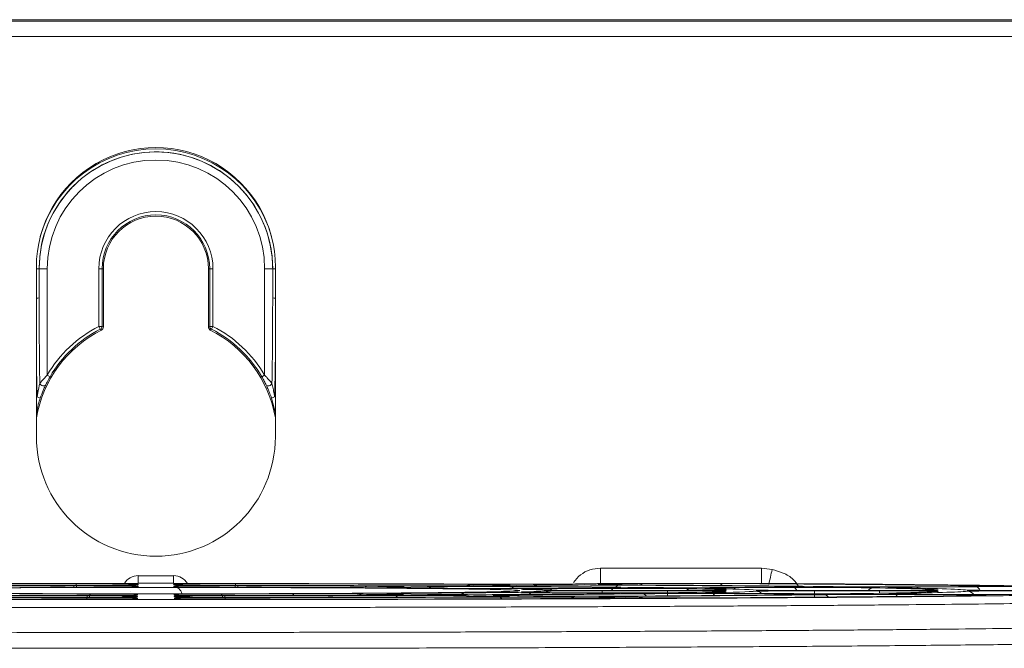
# Model space of a CAD drawing. Header units: millimetres. Extents: x 0 to 2100, y 0 to 1485.
# Tile 48 of 65: x 606 to 667, y 1332 to 1371. Entities that reach past the tile are written whole.
import ezdxf

# ---------------------------------------------------------------- set-up
doc = ezdxf.new("R2010")
doc.units = ezdxf.units.MM
doc.header["$LTSCALE"] = 5

msp = doc.modelspace()

# ---------------------------------------------------------------- linework, layer by layer
at = {"color": 7, "linetype": 'Continuous', "lineweight": 15}
for p, q in [((717.269, 1370.906), (511.269, 1370.906)), ((511.353, 1370.822), (717.185, 1370.822)), ((717.185, 1369.874), (511.353, 1369.874)), ((606.875, 1355.603), (606.88, 1345.103)), ((621.658, 1345.103), (621.663, 1355.603)), ((607.046, 1355.503), (607.047, 1355.503)), ((607.046, 1355.503), (607.047, 1353.697)), ((607.047, 1353.697), (607.047, 1355.503)), ((607.547, 1355.503), (607.047, 1355.503)), ((607.547, 1355.503), (607.547, 1348.92)), ((610.739, 1351.936), (610.739, 1355.503)), ((610.739, 1355.503), (610.939, 1355.503)), ((610.939, 1355.503), (610.939, 1351.936)), ((610.939, 1355.503), (611.019, 1355.503)), ((611.019, 1351.887), (611.019, 1355.503)), ((617.519, 1351.887), (617.519, 1355.503)), ((617.599, 1355.503), (617.519, 1355.503)), ((617.599, 1351.936), (617.599, 1355.503)), ((617.799, 1355.503), (617.599, 1355.503)), ((617.799, 1355.503), (617.799, 1351.936)), ((620.991, 1348.92), (620.991, 1355.503)), ((620.991, 1355.503), (621.491, 1355.503)), ((621.491, 1355.503), (621.491, 1353.697)), ((621.492, 1355.503), (621.491, 1355.503)), ((621.491, 1353.697), (621.492, 1355.503)), ((610.739, 1351.936), (610.829, 1351.758)), ((610.739, 1351.936), (610.939, 1351.936)), ((610.939, 1351.936), (611.019, 1351.887)), ((617.519, 1351.887), (617.599, 1351.936)), ((617.599, 1351.936), (617.799, 1351.936)), ((617.709, 1351.758), (617.799, 1351.936)), ((607.547, 1348.92), (607.72, 1348.82)), ((620.819, 1348.82), (620.991, 1348.92)), ((641.762, 1336.985), (651.732, 1336.985)), ((651.732, 1336.985), (651.732, 1336.037)), ((651.732, 1336.985), (652.375, 1336.895)), ((613.174, 1336.041), (613.174, 1336.515)), ((613.174, 1336.515), (615.364, 1336.515)), ((613.174, 1336.041), (613.174, 1336.037)), ((615.364, 1336.041), (613.174, 1336.041)), ((615.364, 1336.041), (615.364, 1336.515)), ((615.364, 1336.037), (615.364, 1336.041)), ((615.432, 1336.034), (615.404, 1336.035)), ((651.732, 1336.037), (641.762, 1336.037)), ((642.115, 1335.991), (644.121, 1336.021)), ((613.086, 1335.86), (613.165, 1335.867)), ((613.1, 1335.824), (613.099, 1335.824)), ((613.165, 1335.867), (613.163, 1335.829)), ((613.171, 1335.981), (613.169, 1335.943)), ((615.369, 1335.943), (615.367, 1335.981)), ((615.375, 1335.829), (615.373, 1335.867)), ((629.134, 1335.833), (627.107, 1335.802)), ((629.025, 1335.793), (631.05, 1335.823)), ((635.69, 1335.932), (633.677, 1335.902)), ((635.586, 1335.892), (637.597, 1335.922)), ((641.256, 1335.736), (637.497, 1335.717)), ((637.517, 1335.461), (641.249, 1335.442)), ((638.614, 1335.701), (642.369, 1335.719)), ((642.372, 1335.459), (638.637, 1335.478)), ((641.315, 1336.017), (640.214, 1336)), ((645.915, 1335.599), (641.863, 1335.599)), ((641.863, 1335.579), (645.915, 1335.579)), ((642.944, 1335.758), (642.941, 1335.757)), ((652.602, 1335.793), (648.862, 1335.775)), ((649.974, 1335.758), (653.712, 1335.777)), ((653.713, 1335.402), (650.007, 1335.42)), ((659.018, 1335.599), (654.993, 1335.599)), ((654.993, 1335.579), (659.018, 1335.579)), ((663.911, 1335.85), (660.174, 1335.832)), ((661.283, 1335.815), (665.017, 1335.834)), ((665.599, 1335.872), (665.595, 1335.872)), ((613.047, 1335.114), (613.126, 1335.12)), ((613.06, 1335.078), (613.06, 1335.078)), ((613.066, 1335.192), (613.066, 1335.192)), ((613.126, 1335.12), (613.124, 1335.083)), ((613.132, 1335.234), (613.13, 1335.197)), ((613.138, 1335.349), (613.136, 1335.312)), ((615.402, 1335.312), (615.4, 1335.349)), ((615.408, 1335.197), (615.406, 1335.234)), ((615.414, 1335.083), (615.412, 1335.12)), ((627.088, 1335.375), (629.112, 1335.345)), ((631.071, 1335.355), (629.044, 1335.385)), ((633.648, 1335.276), (635.659, 1335.246)), ((637.627, 1335.256), (635.613, 1335.286)), ((640.177, 1335.177), (642.183, 1335.147)), ((644.16, 1335.157), (642.151, 1335.187)), ((648.882, 1335.403), (652.586, 1335.385)), ((660.196, 1335.346), (663.886, 1335.328)), ((665.017, 1335.345), (661.324, 1335.363))]:
    msp.add_line(p, q, dxfattribs=at)
at = {"color": 8, "linetype": 'Continuous', "lineweight": 15}
for p, q in [((621.659, 1346.57), (621.422, 1347.503)), ((612.718, 1335.556), (612.723, 1335.566)), ((615.43, 1335.94), (615.369, 1335.943)), ((615.436, 1335.826), (615.375, 1335.829)), ((636.752, 1335.592), (636.737, 1335.587)), ((641.863, 1335.461), (641.863, 1335.579)), ((645.915, 1335.267), (645.915, 1335.579)), ((649.433, 1335.629), (649.508, 1335.635)), ((654.993, 1335.185), (654.993, 1335.579)), ((659.018, 1335.423), (659.018, 1335.579)), ((662.573, 1335.63), (662.631, 1335.634)), ((613.124, 1335.083), (613.06, 1335.08)), ((613.13, 1335.197), (613.066, 1335.194)), ((613.136, 1335.312), (613.073, 1335.309)), ((615.544, 1335.304), (615.402, 1335.312)), ((615.569, 1335.189), (615.408, 1335.197)), ((615.584, 1335.075), (615.414, 1335.083))]:
    msp.add_line(p, q, dxfattribs=at)
at = {"color": 7, "linetype": 'Continuous', "lineweight": 15, "flags": 128}
for points in [[(607.09, 1348.403), (607.115, 1348.355), (607.156, 1348.313), (607.209, 1348.279), (607.268, 1348.257), (607.327, 1348.25), (607.381, 1348.258), (607.424, 1348.281), (607.452, 1348.315)], [(621.086, 1348.315), (621.114, 1348.281), (621.157, 1348.258), (621.211, 1348.25), (621.271, 1348.257), (621.329, 1348.279), (621.382, 1348.313), (621.423, 1348.355), (621.448, 1348.403)], [(615.367, 1335.981), (615.461, 1335.972), (615.466, 1335.971)]]:
    msp.add_lwpolyline(points, dxfattribs=at)
at = {"color": 8, "linetype": 'Continuous', "lineweight": 15, "flags": 128}
for points in [[(613.053, 1335.816), (613.069, 1335.82), (613.163, 1335.829)], [(629.025, 1335.793), (629.107, 1335.783), (629.18, 1335.759)], [(635.586, 1335.892), (635.667, 1335.883), (635.741, 1335.858)], [(642.115, 1335.991), (642.196, 1335.981), (642.27, 1335.957)], [(613.014, 1335.071), (613.03, 1335.074), (613.124, 1335.083)], [(615.402, 1335.312), (615.496, 1335.303), (615.501, 1335.302)], [(628.958, 1335.311), (629.031, 1335.335), (629.112, 1335.345)], [(635.505, 1335.212), (635.578, 1335.236), (635.659, 1335.246)], [(642.029, 1335.113), (642.102, 1335.138), (642.183, 1335.147)]]:
    msp.add_lwpolyline(points, dxfattribs=at)
at = {"color": 7, "linetype": 'Continuous', "lineweight": 15}
for centre, radius, start, end in [((614.269, 1355.607), 7.394, 359.9738, 180.0262), ((614.269, 1355.503), 7.222, 0, 180), ((614.269, 1355.503), 6.722, 0, 180), ((614.269, 1355.503), 3.53, 0, 180), ((614.269, 1355.503), 3.33, 0, 180), ((614.269, 1355.503), 3.25, 0, 180), ((614.269, 1345.003), 7.78, 116.98442, 149.77059), ((610.739, 1351.936), 0.2, 296.98729, 359.99713), ((617.799, 1351.936), 0.2, 180.00287, 243.01271), ((614.269, 1345.003), 7.78, 30.22941, 63.01558), ((614.269, 1345.003), 7.5, 116.61873, 170.16748), ((614.269, 1345.003), 7.58, 116.98442, 149.77059), ((595.963, 1328.122), 27.923, 57.63959, 57.83169), ((632.592, 1328.095), 27.955, 122.16842, 122.3603), ((614.269, 1345.003), 7.5, 9.83252, 63.38127), ((614.269, 1345.003), 7.58, 30.22941, 63.01558), ((606.624, 1346.558), 1.065, 62.46952, 73.44417), ((621.914, 1346.558), 1.065, 106.55583, 117.53048), ((614.269, 1345.107), 7.389, 180.0262, 359.9738), ((615.406, 1334.734), 0.5, 65.45804, 90.00029), ((615.412, 1334.62), 0.5, 65.49851, 90.00029)]:
    msp.add_arc(centre, radius, start, end, dxfattribs=at)
at = {"color": 8, "linetype": 'Continuous', "lineweight": 15}
for centre, radius, start, end in [((614.269, 1355.496), 7.423, 15.61699, 164.38301), ((606.907, 1356.378), 0.886, 267.915, 279.01021), ((621.631, 1356.378), 0.886, 260.98979, 272.085), ((606.908, 1354.572), 0.886, 267.915, 279.01021), ((621.63, 1354.572), 0.886, 260.98979, 272.085), ((635.284, 1340.246), 17.417, 345.7849, 348.90677), ((644.115, 1335.623), 0.398, 53.06977, 89.15211), ((649.391, 1335.792), 0.241, 95.9569, 151.78907), ((609.06, 1335.791), 0.154, 2.35027, 43.63716), ((608.842, 1335.807), 0.522, 358.89897, 23.02199), ((619.696, 1335.807), 0.522, 156.97801, 181.10103), ((619.478, 1335.791), 0.154, 136.36284, 177.64973), ((627.335, 1335.753), 0.128, 100.00488, 156.26617), ((629.854, 1335.187), 0.238, 50.36954, 87.95422), ((631.044, 1335.425), 0.398, 52.50225, 89.13975), ((633.061, 1335.112), 0.342, 41.84588, 88.06238), ((634.031, 1335.839), 0.139, 97.90539, 151.69887), ((636.496, 1335.571), 0.262, 94.39876, 146.60845), ((637.545, 1335.258), 0.205, 97.77506, 152.47025), ((637.591, 1335.525), 0.398, 52.91481, 89.14874), ((638.285, 1335.065), 0.488, 59.50333, 89.88287), ((638.59, 1335.507), 0.194, 33.21273, 83.0169), ((641.261, 1335.274), 0.169, 94.26215, 138.72835), ((642.339, 1335.511), 0.211, 24.63032, 81.81928), ((642.93, 1335.682), 0.252, 95.54868, 151.84335), ((647.366, 1335.258), 0.446, 90.51936, 129.92016), ((649.959, 1335.58), 0.178, 34.48024, 85.06072), ((651.387, 1335.055), 0.496, 45.94341, 89.88831), ((653.655, 1335.526), 0.257, 16.79248, 77.27704), ((658.655, 1335.32), 0.443, 90.92229, 141.00306), ((661.268, 1335.64), 0.176, 36.20422, 85.23511), ((664.443, 1335.052), 0.498, 36.08962, 89.9147), ((664.939, 1335.553), 0.291, 11.34177, 74.43681), ((610.392, 1335.078), 0.404, 152.38182, 182.71028), ((610.466, 1335.187), 0.309, 141.4818, 182.70641), ((618.072, 1335.187), 0.309, 357.28972, 38.51702), ((618.146, 1335.077), 0.404, 357.28427, 27.61647), ((622.657, 1335.242), 0.154, 17.19408, 73.65176), ((627.092, 1334.982), 0.394, 90.66003, 126.52576), ((629.047, 1335.126), 0.168, 20.7876, 77.22831), ((633.653, 1334.883), 0.394, 90.6597, 126.50471), ((635.493, 1335.017), 0.176, 22.46285, 78.69917), ((636.575, 1335.111), 0.216, 46.99809, 87.38887), ((640.182, 1334.784), 0.394, 90.65971, 126.50487), ((643.193, 1335.024), 0.205, 45.12394, 87.02889), ((644.313, 1335.028), 0.367, 38.6808, 88.24573), ((648.911, 1335.198), 0.207, 97.95316, 153.74345), ((652.599, 1335.216), 0.169, 94.30509, 139.16776), ((655.568, 1334.951), 0.387, 38.6399, 87.81861), ((660.226, 1335.139), 0.209, 98.07069, 154.58337), ((663.899, 1335.158), 0.17, 94.33364, 139.45911)]:
    msp.add_arc(centre, radius, start, end, dxfattribs=at)
at = {"color": 7, "linetype": 'Continuous', "lineweight": 15}
for centre, major_axis, ratio, start_param, end_param in [((607.547, 1353.814), (0, 13.357), 0.037434, 1.579523, 1.987915), ((620.991, 1353.814), (0, 13.357), 0.037434, 4.29527, 4.703662), ((614.269, 1335.589), (50.368, 0), 0.008727, 1.611573, 2.006125), ((614.269, 1335.589), (50.368, 0), 0.008727, 1.135467, 1.53002), ((647.285, 1336.005), (3.653, 0), 0.008727, 0.964949, 2.61839), ((614.269, 1335.589), (61.632, 0), 0.008727, 0.602604, 0.964949), ((614.269, 1335.589), (48.632, 0), 0.008727, 1.672692, 1.988828), ((614.269, 1335.589), (37.368, 0), 0.008727, 1.683517, 1.978099), ((614.269, 1335.589), (35.632, 0), 0.008727, 1.714342, 1.945574), ((614.269, 1335.589), (24.368, 0), 0.008727, 1.73673, 1.92377), ((614.269, 1335.589), (24.368, 0), 0.008727, 1.217823, 1.404862), ((614.269, 1335.589), (37.368, 0), 0.008727, 1.163493, 1.458076), ((614.269, 1335.589), (48.632, 0), 0.008727, 1.152764, 1.4689), ((614.269, 1335.589), (35.632, 0), 0.008727, 1.196018, 1.427251), ((623.952, 1335.818), (3.644, 0), 0.008727, 4.359416, 5.75919), ((625.978, 1335.849), (3.645, 0), 0.008727, 0.632681, 1.196018), ((632.18, 1335.777), (3.641, 0), 0.008727, 3.179839, 4.018615), ((632.18, 1335.401), (3.622, 0), 0.008727, 2.265155, 2.6413), ((630.517, 1335.917), (3.649, 0), 0.008727, 4.305086, 5.75919), ((625.978, 1335.849), (3.645, 0), 0.008727, 5.75919, 6.243604), ((614.269, 1335.589), (24.368, 0), 0.008727, 0.690564, 0.877023), ((614.269, 1335.589), (24.368, 0), 0.008727, 5.406748, 5.593829), ((634.205, 1335.807), (3.643, 0), 0.008727, 0.897924, 2.61839), ((632.53, 1335.948), (3.65, 0), 0.008727, 0.59356, 1.152764), ((638.745, 1335.876), (3.647, 0), 0.008727, 3.186178, 4.072949), ((637.051, 1336.016), (3.654, 0), 0.008727, 4.27706, 5.75919), ((632.53, 1335.948), (3.65, 0), 0.008727, 5.75919, 6.237881), ((614.269, 1335.589), (35.632, 0), 0.008727, 0.667358, 0.897924), ((614.269, 1335.589), (37.368, 0), 0.008727, 0.637221, 0.931356), ((614.269, 1335.589), (24.368, 0), 0.008727, 0.170918, 0.358284), ((614.269, 1335.589), (24.368, 0), 0.008727, 5.926928, 6.113169), ((640.757, 1335.906), (3.648, 0), 0.008727, 0.941176, 2.61839), ((641.863, 1335.63), (3.634, 0), 0.008727, 3.312511, 4.712389), ((641.863, 1335.547), (3.629, 0), 0.008727, 1.570796, 2.971576), ((645.278, 1335.975), (3.652, 0), 0.008727, 3.190602, 4.100976), ((614.269, 1335.589), (48.632, 0), 0.008727, 0.625604, 0.941176), ((614.269, 1335.589), (50.368, 0), 0.008727, 0.609763, 0.959383), ((645.915, 1335.63), (3.634, 0), 0.008727, 4.712389, 5.950445), ((645.915, 1335.547), (3.629, 0), 0.008727, 0.493977, 1.570796), ((614.269, 1335.589), (35.632, 0), 0.008727, 0.148536, 0.37975), ((614.269, 1335.589), (35.632, 0), 0.008727, 5.903827, 6.133745), ((614.269, 1335.589), (37.368, 0), 0.008727, 0.116569, 0.411355), ((614.269, 1335.589), (37.368, 0), 0.008727, 5.873598, 6.167525), ((654.993, 1335.63), (3.634, 0), 0.008727, 3.258161, 4.712389), ((654.993, 1335.547), (3.629, 0), 0.008727, 1.570796, 3.025933), ((614.269, 1335.589), (48.632, 0), 0.008727, 0.105298, 0.421313), ((614.269, 1335.589), (48.632, 0), 0.008727, 5.862055, 6.176978), ((659.018, 1335.63), (3.634, 0), 0.008727, 4.712389, 5.900871), ((659.018, 1335.547), (3.629, 0), 0.008727, 0.493962, 1.570796), ((614.269, 1335.589), (50.368, 0), 0.008727, 0.088532, 0.438676), ((614.269, 1335.589), (50.368, 0), 0.008727, 5.846148, 6.195564), ((668.06, 1335.63), (3.634, 0), 0.008727, 3.230125, 4.712389), ((668.06, 1335.547), (3.629, 0), 0.008727, 1.570796, 3.053971), ((614.269, 1335.589), (61.632, 0), 0.008727, 4.270974, 4.632461), ((614.269, 1335.589), (50.368, 0), 0.008727, 4.276674, 4.626201), ((614.269, 1335.589), (48.632, 0), 0.008727, 4.294728, 4.6095), ((614.269, 1335.589), (37.368, 0), 0.008727, 4.304723, 4.598823), ((614.269, 1335.589), (35.632, 0), 0.008727, 4.337946, 4.567815), ((614.269, 1335.589), (24.368, 0), 0.008727, 4.359099, 4.545636), ((614.269, 1335.589), (24.368, 0), 0.008727, 4.879142, 5.065679), ((614.269, 1335.589), (37.368, 0), 0.008727, 4.825955, 5.120055), ((614.269, 1335.589), (50.368, 0), 0.008727, 4.798577, 5.148104), ((614.269, 1335.589), (61.632, 0), 0.008727, 4.792317, 5.153804), ((614.269, 1335.589), (48.632, 0), 0.008727, 4.815278, 5.13005), ((614.269, 1335.589), (35.632, 0), 0.008727, 4.856963, 5.086832), ((623.952, 1335.36), (3.62, 0), 0.008727, 0.523203, 1.924086), ((625.978, 1335.329), (3.618, 0), 0.008727, 5.086832, 6.206909), ((632.18, 1335.401), (3.622, 0), 0.008727, 3.220318, 3.665587), ((630.517, 1335.26), (3.614, 0), 0.008727, 0.523203, 1.978462), ((634.205, 1335.371), (3.62, 0), 0.008727, 3.665587, 5.384691), ((632.53, 1335.23), (3.613, 0), 0.008727, 5.13005, 6.206859), ((638.745, 1335.302), (3.617, 0), 0.008727, 3.220375, 3.665587), ((637.051, 1335.162), (3.609, 0), 0.008727, 0.523203, 2.006511), ((638.745, 1335.302), (3.617, 0), 0.008727, 2.210783, 2.626429), ((614.269, 1335.589), (35.632, 0), 0.008727, 5.384691, 5.61519), ((614.269, 1335.589), (37.368, 0), 0.008727, 5.352375, 5.646887), ((640.757, 1335.271), (3.615, 0), 0.008727, 3.665587, 5.341471), ((639.058, 1335.131), (3.608, 0), 0.008727, 5.153804, 6.206809), ((645.278, 1335.203), (3.611, 0), 0.008727, 3.220431, 3.665587), ((614.269, 1335.589), (48.632, 0), 0.008727, 5.341471, 5.656771), ((614.269, 1335.589), (50.368, 0), 0.008727, 5.324327, 5.6742), ((647.285, 1335.173), (3.61, 0), 0.008727, 3.665587, 5.317716), ((614.269, 1335.589), (61.632, 0), 0.008727, 5.317716, 5.679675)]:
    msp.add_ellipse(centre, major_axis=major_axis, ratio=ratio, start_param=start_param, end_param=end_param, dxfattribs=at)
at = {"color": 8, "linetype": 'Continuous', "lineweight": 15}
for centre, major_axis, ratio, start_param, end_param in [((607.547, 1353.803), (0, 13.357), 0.052408, 1.868656, 2.055552), ((620.991, 1353.803), (0, 13.357), 0.052408, 4.227634, 4.41453), ((613.174, 1335.515), (0.028, 1), 0.999504, 0.028186, 1.056476), ((615.364, 1335.515), (-0.028, 1), 0.999504, 5.226486, 6.254999), ((632.18, 1335.401), (3.622, 0), 0.008727, 2.6413, 3.220318), ((632.18, 1335.777), (3.641, 0), 0.008727, 2.61839, 3.179839), ((625.978, 1335.849), (3.645, 0), 0.008727, 6.243604, 6.915866), ((638.745, 1335.876), (3.647, 0), 0.008727, 2.61839, 3.186178), ((632.53, 1335.948), (3.65, 0), 0.008727, 6.237881, 6.876745), ((645.278, 1335.975), (3.652, 0), 0.008727, 2.61839, 3.190602), ((645.915, 1335.547), (3.629, 0), 0.008727, 6.133745, 6.777162), ((645.915, 1335.63), (3.634, 0), 0.008727, 5.950445, 6.431721), ((659.018, 1335.547), (3.629, 0), 0.008727, 6.176978, 6.777148), ((659.018, 1335.63), (3.634, 0), 0.008727, 5.900871, 6.388483), ((625.978, 1335.329), (3.618, 0), 0.008727, 6.206909, 6.806388), ((638.745, 1335.302), (3.617, 0), 0.008727, 2.626429, 3.220375), ((632.53, 1335.23), (3.613, 0), 0.008727, 6.206859, 6.806388), ((645.278, 1335.203), (3.611, 0), 0.008727, 2.182735, 3.220431), ((639.058, 1335.131), (3.608, 0), 0.008727, 6.206809, 6.806388)]:
    msp.add_ellipse(centre, major_axis=major_axis, ratio=ratio, start_param=start_param, end_param=end_param, dxfattribs=at)
at = {"color": 7, "linetype": 'Continuous', "lineweight": 15}
for points, knots in [([(621.492, 1355.503), (621.49, 1355.636), (621.479, 1356.305), (621.225, 1357.776), (620.28, 1359.758), (618.531, 1361.509), (616.303, 1362.581), (613.847, 1362.856), (611.442, 1362.303), (609.352, 1360.986), (607.825, 1359.053), (607.126, 1357.11), (607.066, 1355.902), (607.046, 1355.503)], [0, 0, 0, 0, 0.017692, 0.088872, 0.196343, 0.303797, 0.411108, 0.518274, 0.625357, 0.732455, 0.839658, 0.947012, 1, 1, 1, 1]), ([(611.019, 1351.887), (611.017, 1351.864), (611.012, 1351.819), (610.978, 1351.76), (610.939, 1351.725), (610.914, 1351.711), (610.909, 1351.708)], [0, 0, 0, 0, 0.3048634, 0.609727, 0.914586, 1, 1, 1, 1]), ([(617.629, 1351.708), (617.61, 1351.72), (617.572, 1351.744), (617.534, 1351.802), (617.52, 1351.852), (617.519, 1351.881), (617.519, 1351.887)], [0, 0, 0, 0, 0.3048634, 0.609727, 0.914586, 1, 1, 1, 1]), ([(607.09, 1348.403), (607.098, 1348.413), (607.136, 1348.46), (607.249, 1348.597), (607.403, 1348.77), (607.513, 1348.885), (607.547, 1348.92)], [0, 0, 0, 0, 0.0805608, 0.3827136, 0.81332, 1, 1, 1, 1]), ([(607.72, 1348.82), (607.656, 1348.707), (607.564, 1348.542), (607.481, 1348.375), (607.457, 1348.325), (607.452, 1348.315)], [0, 0, 0, 0, 0.6339474, 0.9273029, 1, 1, 1, 1]), ([(621.086, 1348.315), (621.068, 1348.351), (621.017, 1348.457), (620.923, 1348.637), (620.847, 1348.77), (620.819, 1348.82)], [0, 0, 0, 0, 0.246147, 0.715128, 1, 1, 1, 1]), ([(620.991, 1348.92), (621.04, 1348.869), (621.171, 1348.732), (621.338, 1348.539), (621.419, 1348.439), (621.448, 1348.403)], [0, 0, 0, 0, 0.275756, 0.737167, 1, 1, 1, 1]), ([(606.927, 1347.579), (606.955, 1347.739), (606.995, 1347.971), (607.054, 1348.249), (607.08, 1348.359), (607.09, 1348.403)], [0, 0, 0, 0, 0.5732894, 0.8328144, 1, 1, 1, 1]), ([(607.452, 1348.315), (607.432, 1348.273), (607.385, 1348.172), (607.261, 1347.894), (607.175, 1347.661), (607.116, 1347.503)], [0, 0, 0, 0, 0.188853, 0.451258, 1, 1, 1, 1]), ([(621.422, 1347.503), (621.379, 1347.62), (621.297, 1347.844), (621.173, 1348.131), (621.109, 1348.265), (621.086, 1348.315)], [0, 0, 0, 0, 0.40926, 0.781367, 1, 1, 1, 1]), ([(621.448, 1348.403), (621.46, 1348.352), (621.494, 1348.203), (621.552, 1347.922), (621.59, 1347.699), (621.611, 1347.579)], [0, 0, 0, 0, 0.195744, 0.570521, 1, 1, 1, 1]), ([(652.375, 1336.895), (652.605, 1336.832), (653.074, 1336.705), (653.669, 1336.362), (653.912, 1336.01), (654.014, 1335.862)], [0, 0, 0, 0, 0.360018, 0.73211, 1, 1, 1, 1]), ([(613.069, 1336.033), (613.035, 1336.032), (612.952, 1336.031), (612.712, 1336.029), (612.447, 1336.028), (612.276, 1336.028), (612.216, 1336.028)], [0, 0, 0, 0, 0.216177, 0.525005, 0.833825, 1, 1, 1, 1]), ([(613.134, 1336.035), (613.134, 1336.035), (613.136, 1336.035), (613.121, 1336.034), (613.089, 1336.033), (613.069, 1336.033)], [0, 0, 0, 0, 0.01936, 0.361539, 1, 1, 1, 1]), ([(616.322, 1336.028), (616.21, 1336.028), (615.986, 1336.028), (615.698, 1336.03), (615.501, 1336.032), (615.45, 1336.033), (615.432, 1336.034)], [0, 0, 0, 0, 0.2823584, 0.5647336, 0.846724, 1, 1, 1, 1]), ([(641.762, 1336.037), (641.788, 1336.035), (641.839, 1336.03), (641.678, 1336.023), (641.438, 1336.019), (641.315, 1336.017)], [0, 0, 0, 0, 0.337952, 0.663196, 1, 1, 1, 1]), ([(652.07, 1336.034), (652.059, 1336.034), (651.956, 1336.034), (651.83, 1336.036), (651.755, 1336.037), (651.732, 1336.037)], [0, 0, 0, 0, 0.080096, 0.716549, 1, 1, 1, 1]), ([(677.108, 1335.666), (676.617, 1335.69), (675.817, 1335.729), (673.834, 1335.781), (671.785, 1335.824), (669.293, 1335.866), (666.444, 1335.905), (663.307, 1335.941), (659.897, 1335.975), (656.174, 1336.006), (653.438, 1336.024), (652.07, 1336.034)], [0, 0, 0, 0, 0.166512, 0.271343, 0.376175, 0.484051, 0.591928, 0.692603, 0.793277, 0.896639, 1, 1, 1, 1]), ([(551.427, 1335.512), (551.741, 1335.496), (552.371, 1335.463), (553.977, 1335.414), (556.083, 1335.366), (558.63, 1335.321), (561.507, 1335.28), (564.654, 1335.243), (568.189, 1335.207), (572.059, 1335.174), (576.205, 1335.145), (580.597, 1335.119), (585.277, 1335.096), (590.155, 1335.076), (595.187, 1335.06), (600.327, 1335.048), (605.623, 1335.04), (610.969, 1335.035), (616.306, 1335.035), (621.617, 1335.038), (626.932, 1335.046), (632.157, 1335.057), (637.222, 1335.072), (642.102, 1335.09), (646.837, 1335.113), (652.08, 1335.143), (657.609, 1335.182), (662.531, 1335.228), (666.319, 1335.271), (669.198, 1335.31), (671.681, 1335.351), (673.772, 1335.395), (675.801, 1335.448), (676.616, 1335.488), (677.111, 1335.512)], [0, 0, 0, 0, 0.0314854, 0.0632302, 0.095801, 0.1286592, 0.1576997, 0.1867402, 0.2165152, 0.2465092, 0.2755522, 0.3047983, 0.334359, 0.3643507, 0.3933925, 0.4226374, 0.452197, 0.4821873, 0.5112273, 0.5402673, 0.5700416, 0.6000349, 0.6290765, 0.6583211, 0.6878803, 0.7178704, 0.7617824, 0.8056943, 0.8356887, 0.8647318, 0.893978, 0.9235388, 0.9535305, 1, 1, 1, 1]), ([(591.786, 1335.592), (591.773, 1335.594), (591.702, 1335.608), (592.201, 1335.632), (593.314, 1335.664), (595.063, 1335.694), (597.353, 1335.72), (600.118, 1335.743), (603.291, 1335.762), (606.77, 1335.775), (610.467, 1335.784), (613.002, 1335.785), (614.269, 1335.786)], [0, 0, 0, 0, 0.025266, 0.133595, 0.241898, 0.350202, 0.458496, 0.566791, 0.675089, 0.783387, 0.891693, 1, 1, 1, 1]), ([(636.737, 1335.587), (636.735, 1335.58), (636.729, 1335.562), (635.988, 1335.533), (634.638, 1335.502), (632.672, 1335.474), (630.2, 1335.448), (627.265, 1335.427), (623.969, 1335.41), (620.392, 1335.399), (616.339, 1335.392), (612.196, 1335.392), (608.143, 1335.399), (604.566, 1335.41), (601.271, 1335.427), (598.337, 1335.448), (595.867, 1335.474), (593.901, 1335.502), (592.551, 1335.533), (591.809, 1335.562), (591.804, 1335.58), (591.801, 1335.587)], [0, 0, 0, 0, 0.034343, 0.088336, 0.142329, 0.196352, 0.250375, 0.304377, 0.358379, 0.412383, 0.466386, 0.533685, 0.587682, 0.641678, 0.695673, 0.749669, 0.803663, 0.857658, 0.911659, 0.96566, 1, 1, 1, 1]), ([(609.172, 1335.897), (609.599, 1335.897), (610.42, 1335.897), (611.56, 1335.893), (612.447, 1335.886), (613.05, 1335.877), (613.127, 1335.87), (613.165, 1335.867)], [0, 0, 0, 0, 0.212653, 0.408986, 0.605675, 0.802848, 1, 1, 1, 1]), ([(609.322, 1336.011), (609.7, 1336.011), (610.472, 1336.011), (611.567, 1336.007), (612.453, 1336), (613.056, 1335.991), (613.133, 1335.984), (613.171, 1335.981)], [0, 0, 0, 0, 0.193296, 0.394499, 0.596029, 0.798024, 1, 1, 1, 1]), ([(613.081, 1335.938), (613.015, 1335.935), (612.865, 1335.929), (612.191, 1335.921), (611.228, 1335.915), (610.453, 1335.914), (610.066, 1335.913)], [0, 0, 0, 0, 0.208074, 0.471838, 0.735926, 1, 1, 1, 1]), ([(613.099, 1335.825), (613.05, 1335.822), (612.937, 1335.816), (612.314, 1335.808), (611.391, 1335.801), (610.626, 1335.799), (610.244, 1335.799)], [0, 0, 0, 0, 0.2045778, 0.4695212, 0.7347674, 1, 1, 1, 1]), ([(613.105, 1335.938), (613.106, 1335.938), (613.109, 1335.938), (613.091, 1335.937), (613.081, 1335.937)], [0, 0, 0, 0, 0.452939, 1, 1, 1, 1]), ([(614.269, 1335.786), (615.537, 1335.785), (618.072, 1335.784), (621.769, 1335.775), (625.249, 1335.762), (628.423, 1335.743), (631.186, 1335.72), (633.475, 1335.694), (635.224, 1335.664), (636.337, 1335.632), (636.836, 1335.608), (636.766, 1335.594), (636.752, 1335.592)], [0, 0, 0, 0, 0.108311, 0.216623, 0.324957, 0.433292, 0.541528, 0.649769, 0.758059, 0.866347, 0.974636, 1, 1, 1, 1]), ([(615.367, 1335.981), (615.402, 1335.984), (615.475, 1335.991), (616.053, 1336), (616.927, 1336.007), (618.031, 1336.011), (618.821, 1336.011), (619.216, 1336.011)], [0, 0, 0, 0, 0.19401, 0.395212, 0.596556, 0.798287, 1, 1, 1, 1]), ([(615.373, 1335.867), (615.418, 1335.87), (615.504, 1335.877), (616.152, 1335.887), (617.059, 1335.893), (618.182, 1335.897), (618.972, 1335.897), (619.366, 1335.897)], [0, 0, 0, 0, 0.213378, 0.409698, 0.606198, 0.803108, 1, 1, 1, 1]), ([(618.472, 1335.913), (618.347, 1335.913), (617.835, 1335.914), (616.974, 1335.917), (616.092, 1335.924), (615.533, 1335.932), (615.46, 1335.938), (615.43, 1335.94)], [0, 0, 0, 0, 0.080647, 0.329556, 0.578427, 0.827497, 1, 1, 1, 1]), ([(618.294, 1335.799), (618.23, 1335.799), (617.782, 1335.799), (616.98, 1335.802), (616.099, 1335.809), (615.539, 1335.817), (615.466, 1335.823), (615.436, 1335.826)], [0, 0, 0, 0, 0.04287, 0.302051, 0.561163, 0.820454, 1, 1, 1, 1]), ([(615.561, 1335.791), (615.571, 1335.787), (615.619, 1335.77), (615.715, 1335.705), (615.813, 1335.584), (615.872, 1335.453), (615.868, 1335.369), (615.867, 1335.344)], [0, 0, 0, 0, 0.061382, 0.295429, 0.569948, 0.8708, 1, 1, 1, 1]), ([(637.497, 1335.717), (637.442, 1335.717), (637.044, 1335.715), (636.215, 1335.713), (635.027, 1335.713), (633.895, 1335.717), (633.334, 1335.722), (633.054, 1335.724)], [0, 0, 0, 0, 0.038984, 0.279138, 0.519302, 0.759656, 1, 1, 1, 1]), ([(633.073, 1335.454), (633.116, 1335.454), (633.412, 1335.457), (634.101, 1335.462), (635.231, 1335.465), (636.438, 1335.465), (637.157, 1335.462), (637.517, 1335.461)], [0, 0, 0, 0, 0.040248, 0.280012, 0.519801, 0.759908, 1, 1, 1, 1]), ([(637.09, 1335.663), (637.067, 1335.664), (636.962, 1335.666), (636.944, 1335.669), (636.93, 1335.671)], [0, 0, 0, 0, 0.215467, 1, 1, 1, 1]), ([(638.637, 1335.478), (638.582, 1335.478), (638.192, 1335.48), (637.57, 1335.485), (637.034, 1335.493), (636.973, 1335.499), (636.95, 1335.501)], [0, 0, 0, 0, 0.0581097, 0.4135345, 0.7688263, 1, 1, 1, 1]), ([(637.076, 1335.684), (637.085, 1335.684), (637.168, 1335.688), (637.672, 1335.694), (638.3, 1335.698), (638.614, 1335.701)], [0, 0, 0, 0, 0.060319, 0.53017, 1, 1, 1, 1]), ([(641.249, 1335.442), (641.586, 1335.44), (642.235, 1335.435), (642.735, 1335.429), (642.805, 1335.425), (642.812, 1335.425)], [0, 0, 0, 0, 0.493798, 0.950041, 1, 1, 1, 1]), ([(642.941, 1335.759), (642.899, 1335.756), (642.801, 1335.751), (642.214, 1335.742), (641.575, 1335.738), (641.256, 1335.736)], [0, 0, 0, 0, 0.267029, 0.633531, 1, 1, 1, 1]), ([(642.932, 1335.412), (642.906, 1335.41), (642.842, 1335.404), (642.467, 1335.399), (642.242, 1335.396)], [0, 0, 0, 0, 0.399086, 1, 1, 1, 1]), ([(642.256, 1335.782), (642.518, 1335.778), (642.803, 1335.775), (642.858, 1335.771), (642.863, 1335.771)], [0, 0, 0, 0, 0.916991, 1, 1, 1, 1]), ([(642.369, 1335.719), (642.76, 1335.721), (643.512, 1335.724), (644.752, 1335.724), (645.868, 1335.72), (646.817, 1335.714), (647.18, 1335.707), (647.362, 1335.704)], [0, 0, 0, 0, 0.212888, 0.409186, 0.605808, 0.802914, 1, 1, 1, 1]), ([(647.367, 1335.474), (647.168, 1335.471), (646.784, 1335.464), (645.789, 1335.458), (644.663, 1335.455), (643.453, 1335.455), (642.732, 1335.457), (642.372, 1335.459)], [0, 0, 0, 0, 0.2128537, 0.4093159, 0.6059997, 0.8030069, 1, 1, 1, 1]), ([(648.862, 1335.775), (648.751, 1335.774), (648.295, 1335.772), (647.391, 1335.77), (646.206, 1335.771), (645.099, 1335.775), (644.569, 1335.78), (644.304, 1335.783)], [0, 0, 0, 0, 0.0743121, 0.3056121, 0.5369416, 0.7684756, 1, 1, 1, 1]), ([(648.52, 1335.719), (648.471, 1335.72), (648.331, 1335.723), (648.308, 1335.726), (648.293, 1335.728)], [0, 0, 0, 0, 0.353817, 1, 1, 1, 1]), ([(650.007, 1335.42), (649.9, 1335.421), (649.46, 1335.423), (648.831, 1335.429), (648.36, 1335.437), (648.331, 1335.442), (648.322, 1335.444)], [0, 0, 0, 0, 0.11395, 0.467246, 0.820449, 1, 1, 1, 1]), ([(648.436, 1335.741), (648.445, 1335.742), (648.527, 1335.745), (649.033, 1335.752), (649.66, 1335.756), (649.974, 1335.758)], [0, 0, 0, 0, 0.061581, 0.530802, 1, 1, 1, 1]), ([(649.484, 1335.625), (649.484, 1335.625), (649.484, 1335.625), (649.44, 1335.622), (649.346, 1335.621), (649.313, 1335.62)], [0, 0, 0, 0, 0.136349, 0.693193, 1, 1, 1, 1]), ([(649.48, 1335.542), (649.481, 1335.542), (649.482, 1335.542), (649.477, 1335.542), (649.475, 1335.542)], [0, 0, 0, 0, 0.502357, 1, 1, 1, 1]), ([(654.291, 1335.816), (654.249, 1335.814), (654.15, 1335.808), (653.56, 1335.799), (652.921, 1335.795), (652.602, 1335.793)], [0, 0, 0, 0, 0.271833, 0.635932, 1, 1, 1, 1]), ([(653.712, 1335.777), (654.056, 1335.778), (654.758, 1335.781), (655.949, 1335.781), (657.081, 1335.778), (658.06, 1335.772), (658.452, 1335.766), (658.648, 1335.763)], [0, 0, 0, 0, 0.19359, 0.394748, 0.596196, 0.798108, 1, 1, 1, 1]), ([(658.652, 1335.416), (658.465, 1335.413), (658.084, 1335.407), (657.13, 1335.401), (656.003, 1335.397), (654.794, 1335.397), (654.073, 1335.4), (653.713, 1335.402)], [0, 0, 0, 0, 0.19344, 0.394783, 0.596322, 0.798168, 1, 1, 1, 1]), ([(654.291, 1335.815), (654.292, 1335.815), (654.293, 1335.815), (654.291, 1335.815), (654.291, 1335.815)], [0, 0, 0, 0, 0.792991, 1, 1, 1, 1]), ([(660.174, 1335.832), (660.034, 1335.831), (659.548, 1335.829), (658.605, 1335.827), (657.425, 1335.828), (656.331, 1335.833), (655.817, 1335.838), (655.56, 1335.84)], [0, 0, 0, 0, 0.091486, 0.31848, 0.545515, 0.772762, 1, 1, 1, 1]), ([(659.868, 1335.775), (659.803, 1335.777), (659.641, 1335.78), (659.616, 1335.783), (659.6, 1335.785)], [0, 0, 0, 0, 0.402326, 1, 1, 1, 1]), ([(659.744, 1335.798), (659.754, 1335.799), (659.836, 1335.802), (660.341, 1335.809), (660.969, 1335.813), (661.283, 1335.815)], [0, 0, 0, 0, 0.062091, 0.531058, 1, 1, 1, 1]), ([(662.588, 1335.625), (662.585, 1335.625), (662.572, 1335.624), (662.508, 1335.621), (662.386, 1335.619), (662.358, 1335.618)], [0, 0, 0, 0, 0.214734, 0.822574, 1, 1, 1, 1]), ([(665.595, 1335.873), (665.553, 1335.871), (665.455, 1335.865), (664.868, 1335.856), (664.23, 1335.852), (663.911, 1335.85)], [0, 0, 0, 0, 0.267037, 0.633533, 1, 1, 1, 1]), ([(665.017, 1335.834), (665.336, 1335.835), (666.011, 1335.838), (667.173, 1335.838), (668.313, 1335.835), (669.308, 1335.829), (669.716, 1335.823), (669.919, 1335.82)], [0, 0, 0, 0, 0.182516, 0.386462, 0.590678, 0.795349, 1, 1, 1, 1]), ([(665.045, 1335.894), (665.25, 1335.891), (665.456, 1335.889), (665.503, 1335.886), (665.503, 1335.886)], [0, 0, 0, 0, 0.994364, 1, 1, 1, 1]), ([(677.606, 1335.021), (677.107, 1334.997), (676.298, 1334.957), (674.291, 1334.905), (672.225, 1334.862), (669.708, 1334.82), (666.799, 1334.781), (663.538, 1334.744), (659.942, 1334.709), (655.976, 1334.677), (651.717, 1334.648), (647.224, 1334.622), (642.513, 1334.6), (637.542, 1334.581), (632.415, 1334.566), (627.196, 1334.555), (621.899, 1334.547), (616.484, 1334.543), (611.065, 1334.544), (605.709, 1334.548), (600.425, 1334.556), (595.177, 1334.568), (590.078, 1334.584), (585.188, 1334.604), (580.512, 1334.626), (576.022, 1334.653), (571.818, 1334.683), (567.945, 1334.715), (564.404, 1334.75), (561.178, 1334.788), (558.832, 1334.821), (556.803, 1334.854), (555.063, 1334.887), (553.288, 1334.929), (551.837, 1334.973), (551.234, 1335.005), (550.932, 1335.021)], [0, 0, 0, 0, 0.046467, 0.075404, 0.104542, 0.134313, 0.164304, 0.193243, 0.222383, 0.252157, 0.28215, 0.311086, 0.340222, 0.369992, 0.39998, 0.428919, 0.458058, 0.487831, 0.517823, 0.546758, 0.575895, 0.605665, 0.635654, 0.664591, 0.693728, 0.7235, 0.75349, 0.782429, 0.811569, 0.841342, 0.871335, 0.884962, 0.912231, 0.939668, 0.969721, 1, 1, 1, 1]), ([(613.073, 1335.309), (613.036, 1335.306), (612.954, 1335.3), (612.351, 1335.291), (611.447, 1335.285), (610.321, 1335.281), (609.531, 1335.281), (609.136, 1335.281)], [0, 0, 0, 0, 0.163674, 0.372359, 0.581329, 0.790673, 1, 1, 1, 1]), ([(613.066, 1335.194), (613.04, 1335.192), (612.971, 1335.186), (612.437, 1335.178), (611.568, 1335.171), (610.46, 1335.167), (609.67, 1335.167), (609.274, 1335.167)], [0, 0, 0, 0, 0.134217, 0.350286, 0.56662, 0.783318, 1, 1, 1, 1]), ([(613.06, 1335.08), (613.038, 1335.078), (612.976, 1335.073), (612.48, 1335.065), (611.63, 1335.058), (610.534, 1335.053), (609.743, 1335.053), (609.348, 1335.053)], [0, 0, 0, 0, 0.116035, 0.33666, 0.557539, 0.778777, 1, 1, 1, 1]), ([(609.933, 1335.151), (610.09, 1335.151), (610.634, 1335.15), (611.522, 1335.147), (612.409, 1335.14), (613.011, 1335.131), (613.088, 1335.124), (613.126, 1335.12)], [0, 0, 0, 0, 0.09154, 0.318305, 0.545278, 0.772648, 1, 1, 1, 1]), ([(610.034, 1335.265), (610.159, 1335.265), (610.67, 1335.264), (611.528, 1335.261), (612.415, 1335.254), (613.017, 1335.245), (613.094, 1335.238), (613.132, 1335.234)], [0, 0, 0, 0, 0.0744488, 0.3055024, 0.5367491, 0.7683832, 1, 1, 1, 1]), ([(610.224, 1335.379), (610.287, 1335.379), (610.734, 1335.378), (611.534, 1335.375), (612.421, 1335.368), (613.023, 1335.359), (613.1, 1335.352), (613.138, 1335.349)], [0, 0, 0, 0, 0.039294, 0.279167, 0.519203, 0.75961, 1, 1, 1, 1]), ([(615.544, 1335.304), (615.518, 1335.305), (615.469, 1335.306), (615.465, 1335.306), (615.463, 1335.307)], [0, 0, 0, 0, 0.523259, 1, 1, 1, 1]), ([(615.569, 1335.189), (615.538, 1335.19), (615.481, 1335.191), (615.474, 1335.192), (615.471, 1335.192)], [0, 0, 0, 0, 0.527036, 1, 1, 1, 1]), ([(615.584, 1335.074), (615.549, 1335.076), (615.489, 1335.077), (615.48, 1335.078), (615.476, 1335.078)], [0, 0, 0, 0, 0.585541, 1, 1, 1, 1]), ([(619.402, 1335.281), (618.974, 1335.281), (618.151, 1335.281), (617.005, 1335.285), (616.135, 1335.292), (615.627, 1335.299), (615.559, 1335.303), (615.544, 1335.304)], [0, 0, 0, 0, 0.2485364, 0.4773737, 0.7063483, 0.9356611, 1, 1, 1, 1]), ([(619.264, 1335.167), (618.885, 1335.167), (618.112, 1335.167), (617.01, 1335.171), (616.144, 1335.178), (615.647, 1335.184), (615.579, 1335.188), (615.569, 1335.189)], [0, 0, 0, 0, 0.2320114, 0.4728248, 0.7137468, 0.9549936, 1, 1, 1, 1]), ([(619.19, 1335.053), (618.838, 1335.053), (618.092, 1335.053), (617.015, 1335.057), (616.152, 1335.064), (615.659, 1335.07), (615.592, 1335.074), (615.584, 1335.075)], [0, 0, 0, 0, 0.221777, 0.469372, 0.717059, 0.965063, 1, 1, 1, 1]), ([(615.628, 1335.359), (615.64, 1335.36), (615.731, 1335.364), (616.262, 1335.37), (617.165, 1335.376), (617.931, 1335.378), (618.314, 1335.379)], [0, 0, 0, 0, 0.044873, 0.36304, 0.681528, 1, 1, 1, 1]), ([(615.698, 1335.246), (615.713, 1335.247), (615.827, 1335.25), (616.397, 1335.256), (617.34, 1335.263), (618.116, 1335.264), (618.504, 1335.265)], [0, 0, 0, 0, 0.048362, 0.365334, 0.682676, 1, 1, 1, 1]), ([(615.74, 1335.133), (615.757, 1335.133), (615.884, 1335.137), (616.472, 1335.143), (617.435, 1335.149), (618.215, 1335.15), (618.605, 1335.151)], [0, 0, 0, 0, 0.049464, 0.366052, 0.683035, 1, 1, 1, 1]), ([(644.324, 1335.395), (644.404, 1335.396), (644.725, 1335.399), (645.467, 1335.404), (646.596, 1335.408), (647.804, 1335.408), (648.523, 1335.405), (648.882, 1335.403)], [0, 0, 0, 0, 0.075308, 0.306273, 0.537295, 0.768655, 1, 1, 1, 1]), ([(652.586, 1335.385), (652.887, 1335.383), (653.503, 1335.379), (654.008, 1335.373), (654.096, 1335.369), (654.105, 1335.369)], [0, 0, 0, 0, 0.461427, 0.941955, 1, 1, 1, 1]), ([(654.268, 1335.355), (654.255, 1335.353), (654.217, 1335.348), (653.881, 1335.343), (653.667, 1335.34)], [0, 0, 0, 0, 0.365163, 1, 1, 1, 1]), ([(655.583, 1335.337), (655.679, 1335.338), (656.012, 1335.342), (656.781, 1335.347), (657.909, 1335.351), (659.117, 1335.351), (659.837, 1335.348), (660.196, 1335.346)], [0, 0, 0, 0, 0.092358, 0.319042, 0.545801, 0.772908, 1, 1, 1, 1]), ([(661.324, 1335.363), (661.19, 1335.364), (660.725, 1335.367), (660.097, 1335.373), (659.657, 1335.381), (659.643, 1335.385), (659.639, 1335.387)], [0, 0, 0, 0, 0.1430162, 0.4967267, 0.8503647, 1, 1, 1, 1]), ([(665.568, 1335.299), (665.559, 1335.297), (665.534, 1335.291), (665.22, 1335.287), (665.013, 1335.284)], [0, 0, 0, 0, 0.340312, 1, 1, 1, 1]), ([(669.921, 1335.358), (669.743, 1335.355), (669.365, 1335.35), (668.434, 1335.344), (667.307, 1335.34), (666.097, 1335.34), (665.377, 1335.343), (665.017, 1335.345)], [0, 0, 0, 0, 0.1822976, 0.3864411, 0.5907668, 0.7953899, 1, 1, 1, 1]), ([(550.906, 1333.493), (551.011, 1333.487), (551.38, 1333.465), (552.299, 1333.428), (553.868, 1333.382), (555.89, 1333.338), (558.326, 1333.295), (561.152, 1333.254), (564.336, 1333.216), (567.91, 1333.18), (571.811, 1333.146), (575.999, 1333.116), (580.433, 1333.089), (585.158, 1333.066), (590.081, 1333.046), (595.158, 1333.03), (600.345, 1333.017), (605.686, 1333.009), (611.078, 1333.004), (616.473, 1333.004), (621.826, 1333.008), (627.184, 1333.015), (632.436, 1333.027), (637.54, 1333.043), (642.456, 1333.062), (647.224, 1333.085), (651.745, 1333.111), (655.982, 1333.141), (659.908, 1333.173), (663.55, 1333.209), (666.83, 1333.247), (669.722, 1333.287), (672.216, 1333.329), (674.313, 1333.374), (676.332, 1333.428), (677.143, 1333.468), (677.632, 1333.493)], [0, 0, 0, 0, 0.011583, 0.0406218, 0.0698636, 0.09942, 0.1294071, 0.158451, 0.1876982, 0.21726, 0.2472529, 0.2762943, 0.3055387, 0.3350977, 0.3650876, 0.3941286, 0.4233726, 0.4529313, 0.4829208, 0.5119636, 0.5412096, 0.5707702, 0.6007618, 0.6298022, 0.6590456, 0.6886036, 0.7185924, 0.7476364, 0.7768836, 0.8064455, 0.8364384, 0.8654803, 0.8947252, 0.9242847, 0.9542752, 1, 1, 1, 1]), ([(667.769, 1332.267), (667.72, 1332.267), (666.402, 1332.248), (663.168, 1332.215), (658.104, 1332.169), (652.411, 1332.128), (646.247, 1332.094), (639.679, 1332.066), (632.794, 1332.044), (625.669, 1332.03), (618.404, 1332.022), (611.079, 1332.021), (603.826, 1332.029), (598.99, 1332.036), (596.674, 1332.043), (596.667, 1332.043)], [0, 0, 0, 0, 0.003507, 0.093971, 0.184723, 0.275187, 0.365639, 0.456379, 0.546831, 0.637291, 0.728039, 0.818499, 0.908953, 0.999695, 1, 1, 1, 1])]:
    msp.add_open_spline(points, degree=3, knots=knots, dxfattribs=at)
at = {"color": 8, "linetype": 'Continuous', "lineweight": 15}
for points, knots in [([(607.116, 1347.503), (607.072, 1347.377), (606.957, 1347.045), (606.909, 1346.697), (606.879, 1346.482)], [0, 0, 0, 0, 0.38036, 1, 1, 1, 1]), ([(640.094, 1336.1), (640.23, 1336.263), (640.508, 1336.594), (641.101, 1336.913), (641.541, 1336.961), (641.762, 1336.985)], [0, 0, 0, 0, 0.324037, 0.661458, 1, 1, 1, 1]), ([(613.174, 1336.037), (613.169, 1336.036), (613.162, 1336.034), (613.086, 1336.033), (613.069, 1336.033)], [0, 0, 0, 0, 0.76882, 1, 1, 1, 1]), ([(615.432, 1336.034), (615.412, 1336.034), (615.368, 1336.035), (615.365, 1336.036), (615.364, 1336.037)], [0, 0, 0, 0, 0.459839, 1, 1, 1, 1]), ([(613.169, 1335.943), (613.171, 1335.942), (613.173, 1335.94), (613.107, 1335.938), (613.081, 1335.938)], [0, 0, 0, 0, 0.6044269, 1, 1, 1, 1]), ([(613.163, 1335.829), (613.164, 1335.828), (613.166, 1335.827), (613.123, 1335.825), (613.099, 1335.825)], [0, 0, 0, 0, 0.418066, 1, 1, 1, 1]), ([(636.93, 1335.671), (636.902, 1335.673), (636.811, 1335.677), (636.968, 1335.681), (637.076, 1335.684)], [0, 0, 0, 0, 0.3073665, 1, 1, 1, 1]), ([(636.95, 1335.501), (636.923, 1335.502), (636.821, 1335.507), (636.986, 1335.511), (637.107, 1335.515)], [0, 0, 0, 0, 0.259154, 1, 1, 1, 1]), ([(642.812, 1335.425), (642.916, 1335.422), (643.058, 1335.417), (642.959, 1335.413), (642.932, 1335.412)], [0, 0, 0, 0, 0.725684, 1, 1, 1, 1]), ([(642.863, 1335.771), (642.956, 1335.768), (643.076, 1335.764), (642.966, 1335.76), (642.941, 1335.759)], [0, 0, 0, 0, 0.769413, 1, 1, 1, 1]), ([(648.293, 1335.728), (648.264, 1335.73), (648.171, 1335.734), (648.328, 1335.738), (648.436, 1335.741)], [0, 0, 0, 0, 0.317108, 1, 1, 1, 1]), ([(648.322, 1335.444), (648.293, 1335.446), (648.204, 1335.451), (648.409, 1335.456), (648.546, 1335.459)], [0, 0, 0, 0, 0.3297972, 1, 1, 1, 1]), ([(653.69, 1335.838), (653.876, 1335.835), (654.257, 1335.829), (654.426, 1335.821), (654.314, 1335.817), (654.291, 1335.816)], [0, 0, 0, 0, 0.433704, 0.885899, 1, 1, 1, 1]), ([(659.6, 1335.785), (659.572, 1335.787), (659.48, 1335.791), (659.637, 1335.795), (659.744, 1335.798)], [0, 0, 0, 0, 0.312187, 1, 1, 1, 1]), ([(665.503, 1335.886), (665.606, 1335.882), (665.738, 1335.878), (665.62, 1335.874), (665.595, 1335.873)], [0, 0, 0, 0, 0.786311, 1, 1, 1, 1]), ([(615.4, 1335.349), (615.401, 1335.35), (615.405, 1335.353), (615.527, 1335.356), (615.628, 1335.359)], [0, 0, 0, 0, 0.162119, 1, 1, 1, 1]), ([(615.406, 1335.234), (615.409, 1335.236), (615.42, 1335.24), (615.581, 1335.243), (615.698, 1335.246)], [0, 0, 0, 0, 0.277082, 1, 1, 1, 1]), ([(615.412, 1335.12), (615.417, 1335.122), (615.431, 1335.126), (615.616, 1335.13), (615.74, 1335.133)], [0, 0, 0, 0, 0.325069, 1, 1, 1, 1]), ([(654.105, 1335.369), (654.219, 1335.366), (654.387, 1335.361), (654.297, 1335.357), (654.268, 1335.355)], [0, 0, 0, 0, 0.67379, 1, 1, 1, 1]), ([(659.639, 1335.387), (659.609, 1335.389), (659.529, 1335.394), (659.758, 1335.399), (659.903, 1335.403)], [0, 0, 0, 0, 0.365993, 1, 1, 1, 1]), ([(663.886, 1335.328), (664.174, 1335.326), (664.786, 1335.322), (665.39, 1335.314), (665.68, 1335.305), (665.596, 1335.3), (665.568, 1335.299)], [0, 0, 0, 0, 0.264124, 0.55995, 0.856243, 1, 1, 1, 1])]:
    msp.add_open_spline(points, degree=3, knots=knots, dxfattribs=at)
at = {"color": 7, "linetype": 'Continuous', "lineweight": 15}
msp.add_open_spline([(641.762, 1336.985), (641.762, 1336.86), (641.762, 1336.61), (641.762, 1336.299), (641.762, 1336.082), (641.762, 1336.052), (641.762, 1336.037)], degree=3, dxfattribs=at)

doc.saveas('drawing.dxf')
